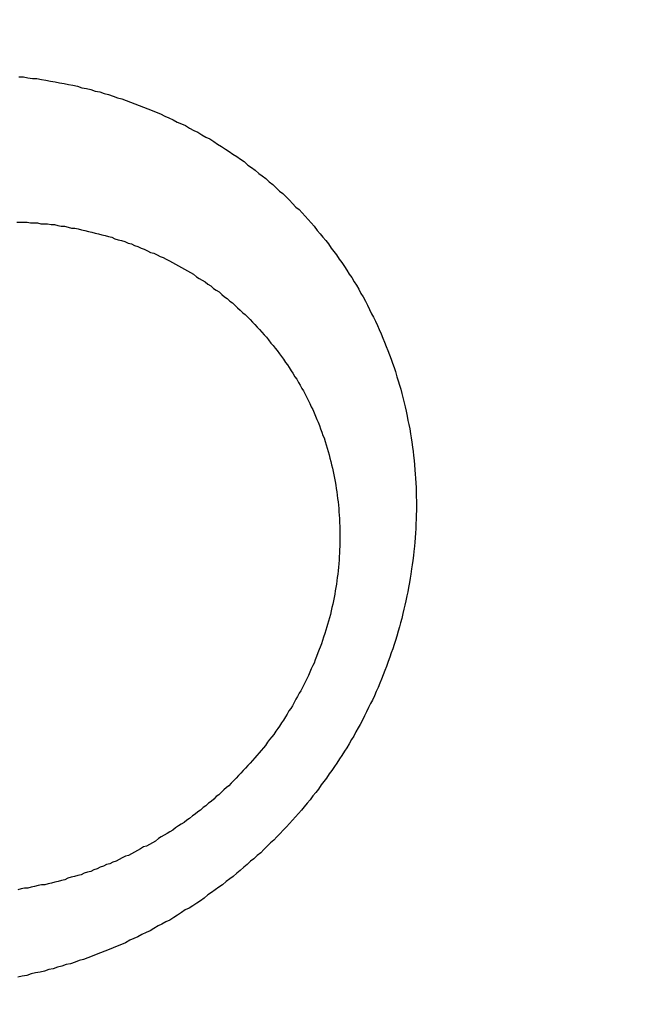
# Model space of a CAD drawing. Header units: millimetres. Extents: x -604189 to 881711, y -381903 to -7297.
# Tile 60 of 256: x -567434.37 to -567427.07, y -196072.56 to -196060.84. Entities that reach past the tile are written whole.
import ezdxf

# ---------------------------------------------------------------- set-up
doc = ezdxf.new("R2010")
doc.units = ezdxf.units.MM
doc.header["$LTSCALE"] = 100
doc.layers.add('OPIS', color=7, linetype='Continuous')
pattern_1 = [(45, (-296350.26, 111503), (-334.51454, 334.51454), []), (135, (-296350.26, 111503), (-334.51454, -334.51454), [])]

msp = doc.modelspace()

# ---------------------------------------------------------------- hatches: boundary and pattern name
at = {"layer": 'OPIS', "linetype": 'ByBlock', "lineweight": 13}
h = msp.add_hatch(dxfattribs=at)
h.set_pattern_fill('ANSI37', color=0, scale=149)
h.set_pattern_definition(pattern_1)
h.paths.add_polyline_path([(-565846.628, -200148.37), (-566196.825, -200149.347), (-566196.825, -200157.448), (-566296.825, -200157.448), (-566296.825, -200149.626), (-566746.825, -200150.882), (-566746.825, -201168.329, -0.414214), (-566403.888, -201511.266, -1), (-567089.762, -201511.266, -0.414214), (-566746.825, -201168.329), (-566746.825, -200936.871, -0.267949), (-567196.825, -200157.448), (-567296.825, -200157.448), (-567296.825, -200152.416), (-567606.815, -200153.281), (-567606.815, -201603.287), (-567556.815, -201603.147), (-567556.815, -205257.445), (-565846.45, -205257.445)])
h.paths.add_polyline_path([(-551636.825, -198396.286), (-576656.825, -198407.448), (-576656.825, -193157.448), (-579836.825, -193157.448), (-579836.825, -200437.448), (-570846.818, -200437.448), (-570846.818, -200053.169), (-551636.825, -200037.448)])
h.paths.add_polyline_path([(-566819.49, -205014.115), (-566583.775, -205014.115), (-566583.775, -204789.115), (-566819.49, -204789.115)], flags=24)
h.paths.add_polyline_path([(-566959.314, -200828.748), (-566427.171, -200828.748), (-566427.171, -200603.748), (-566959.314, -200603.748)], flags=24)
h.paths.add_polyline_path([(-566792.033, -202497.855), (-566276.912, -202497.855), (-566276.912, -202398.515), (-566792.033, -202398.515)], flags=24)
h.paths.add_polyline_path([(-566791.958, -202387.855), (-565854.55, -202387.855), (-565854.55, -202288.515), (-566791.958, -202288.515)], flags=24)
h.paths.add_polyline_path([(-567194.021, -202505.333), (-566857.345, -202505.333), (-566857.345, -202389.949), (-567194.021, -202389.949)], flags=24)
h.paths.add_polyline_path([(-567153.366, -202393.592), (-566996.4, -202393.592), (-566996.4, -202295.562), (-567153.366, -202295.562)], flags=24)
h.paths.add_polyline_path([(-566516.508, -200627.503), (-566516.508, -200287.803), (-566964.285, -200287.803), (-566964.285, -200627.503)], flags=24)
at = {"layer": 'OPIS', "linetype": 'ByBlock', "lineweight": 9}
h = msp.add_hatch(dxfattribs=at)
h.set_pattern_fill('ANSI37', color=0, scale=149)
h.set_pattern_definition(pattern_1)
edge = h.paths.add_edge_path()
edge.add_line((-551636.825, -193157.448), (-552906.825, -193157.448))
edge.add_line((-552906.825, -193157.448), (-552906.825, -193187.448))
edge.add_line((-552906.825, -193187.448), (-554281.473, -193187.448))
edge.add_line((-554281.473, -193187.448), (-554281.473, -193407.448))
edge.add_line((-554281.473, -193407.448), (-554641.473, -193407.448))
edge.add_line((-554641.473, -193407.448), (-554891.821, -193407.448))
edge.add_line((-554891.821, -193407.448), (-555251.821, -193407.448))
edge.add_line((-555251.821, -193407.448), (-555252.169, -193157.448))
edge.add_line((-555252.169, -193157.448), (-555156.825, -193407.448))
edge.add_line((-555156.825, -193407.448), (-555156.825, -196074.426))
edge.add_line((-555156.825, -196074.426), (-555036.825, -196074.426))
edge.add_line((-555036.825, -196074.426), (-555036.825, -196674.426))
edge.add_line((-555036.825, -196674.426), (-555036.825, -197274.426))
edge.add_line((-555036.825, -197274.426), (-555636.825, -197274.426))
edge.add_line((-555636.825, -197274.426), (-555636.825, -198296.526))
edge.add_line((-555636.825, -198296.526), (-555036.825, -198294.851))
edge.add_line((-555036.825, -198294.851), (-555036.825, -198287.448))
edge.add_line((-555036.825, -198287.448), (-554936.825, -198287.448))
edge.add_line((-554936.825, -198287.448), (-554936.825, -198294.572))
edge.add_line((-554936.825, -198294.572), (-554486.825, -198293.317))
edge.add_line((-554486.825, -198293.317), (-554486.825, -198292.448))
edge.add_line((-554486.825, -198292.448), (-554486.825, -197276.567))
edge.add_arc((-554486.825, -196933.63), 342.937, 180, 270, ccw=False)
edge.add_arc((-554486.825, -196933.63), 342.937, 0, 180, ccw=False)
edge.add_arc((-554486.825, -196933.63), 342.937, -90, 0, ccw=False)
edge.add_line((-554486.825, -197276.567), (-554486.825, -197508.025))
edge.add_arc((-554936.825, -198287.448), 900, 0, 60, ccw=False)
edge.add_line((-554036.825, -198287.448), (-553936.825, -198287.448))
edge.add_line((-553936.825, -198287.448), (-553936.825, -198291.782))
edge.add_line((-553936.825, -198291.782), (-551636.825, -198285.364))
edge.add_line((-551636.825, -198285.364), (-551636.825, -193157.448))
edge = h.paths.add_edge_path(flags=17)
edge.add_arc((-555292.825, -194555.644), 64, 0, 360)
edge = h.paths.add_edge_path(flags=17)
edge.add_arc((-555292.825, -194795.644), 64, 0, 360)
edge = h.paths.add_edge_path(flags=17)
edge.add_arc((-555532.825, -194555.644), 64, 0, 360)
edge = h.paths.add_edge_path(flags=17)
edge.add_arc((-555532.825, -194795.644), 64, 0, 360)
edge = h.paths.add_edge_path(flags=16)
edge.add_arc((-555445.578, -195632.918), 122.24, 0, 360)
edge = h.paths.add_edge_path(flags=17)
edge.add_arc((-555444.953, -195755.157), 131.84, -179.70702, 0.29298, ccw=False)
edge.add_line((-555576.791, -195755.831), (-555577.416, -195633.592))
edge.add_arc((-555445.578, -195632.918), 131.84, 0.29298, 180.29298, ccw=False)
edge.add_line((-555313.74, -195632.244), (-555313.115, -195754.483))
edge = h.paths.add_edge_path(flags=16)
edge.add_line((-555354.602, -195832.663), (-555410.524, -195781.149))
edge.add_arc((-555444.236, -195895.315), 119.04, 73.54834, 77.25266)
edge.add_line((-555417.97, -195779.209), (-555400.458, -195791.093))
edge.add_arc((-555397.928, -195789.134), 3.2, 66.437, 217.7638, ccw=False)
edge.add_arc((-555444.236, -195895.315), 119.04, 62.83618, 66.43696, ccw=False)
edge.add_line((-555389.89, -195789.404), (-555332.197, -195793.322))
edge.add_arc((-555444.953, -195755.157), 119.04, 319.37612, 341.30015, ccw=False)
edge = h.paths.add_edge_path(flags=0)
edge.add_arc((-555445.157, -195715.335), 16, 0, 360)
edge = h.paths.add_edge_path(flags=16)
edge.add_line((-555494.828, -195789.588), (-555556.499, -195794.41))
edge.add_arc((-555553.516, -195795.567), 3.2, 158.7889, 200.417)
edge.add_arc((-555444.953, -195755.157), 119.04, 200.41697, 219.83636)
edge.add_arc((-555533.904, -195829.364), 3.2, 219.8364, 346.9927)
edge.add_line((-555530.786, -195830.084), (-555488.51, -195790.333))
edge.add_arc((-555491.628, -195789.613), 3.2, 346.9927, 539.5529)
edge = h.paths.add_edge_path(flags=16)
edge.add_arc((-555444.953, -195755.157), 119.04, 258.76397, 281.82198, ccw=False)
edge.add_line((-555468.148, -195871.915), (-555480.159, -195865.083))
edge.add_arc((-555483.299, -195864.466), 3.2, 250.669, 348.8814, ccw=False)
edge.add_arc((-555444.953, -195755.157), 119.04, 229.64312, 250.66903, ccw=False)
edge.add_line((-555522.037, -195845.868), (-555468.703, -195779.633))
edge.add_arc((-555459.182, -195767.571), 15.366, -52.9828, 231.7166, ccw=False)
edge.add_arc((-555446.749, -195779.502), 3.2, 91.2428, 186.0743, ccw=False)
edge.add_arc((-555444.236, -195895.315), 119.04, 88.11241, 91.24277, ccw=False)
edge.add_line((-555440.315, -195776.34), (-555420.565, -195871.672))
h.paths.add_polyline_path([(-554267.155, -198153.982), (-554267.155, -197814.282), (-554714.931, -197814.282), (-554714.931, -198153.982)], flags=17)
h.paths.add_polyline_path([(-553792.63, -195548.14), (-553277.509, -195548.14), (-553277.509, -195448.8), (-553792.63, -195448.8)], flags=16)
h.paths.add_polyline_path([(-553792.555, -195438.14), (-553058.934, -195438.14), (-553058.934, -195338.8), (-553792.555, -195338.8)], flags=16)
h.paths.add_polyline_path([(-554194.618, -195555.618), (-553808.217, -195555.618), (-553808.217, -195440.235), (-554194.618, -195440.235)], flags=16)
h.paths.add_polyline_path([(-554153.974, -195443.932), (-553947.262, -195443.932), (-553947.262, -195345.836), (-554153.974, -195345.836)], flags=16)
h.paths.add_polyline_path([(-554256.508, -198153.982), (-554256.508, -197814.282), (-554704.285, -197814.282), (-554704.285, -198153.982)], flags=17)
h.paths.add_polyline_path([(-569496.825, -196631.63), (-571696.825, -196631.63), (-571696.825, -198287.448), (-569496.825, -198287.448)])
h.paths.add_polyline_path([(-567176.825, -196631.63), (-569376.825, -196631.63), (-569376.825, -198287.448), (-567176.825, -198287.448)])
h.paths.add_polyline_path([(-569376.825, -196535.63), (-567176.825, -196535.63), (-567176.825, -193157.448), (-569376.825, -193157.448)])
edge = h.paths.add_edge_path()
edge.add_arc((-571534.473, -195440.24), 50, 180, 270.0022)
edge.add_line((-571534.471, -195490.24), (-571329.472, -195490.239))
edge.add_arc((-571329.473, -195440.239), 50, 270.0009, 360)
edge.add_line((-571279.473, -195440.239), (-571279.473, -194996.239))
edge.add_arc((-571329.473, -194996.239), 50, 0, 90.0004)
edge.add_line((-571329.474, -194946.239), (-571534.474, -194946.24))
edge.add_arc((-571534.473, -194996.24), 50, 90.0009, 180)
edge.add_line((-571584.473, -194996.24), (-571584.473, -195440.24))
h.paths.add_polyline_path([(-571696.825, -196535.63), (-569496.825, -196535.63), (-569496.825, -193157.448), (-571696.825, -193157.448)])
edge = h.paths.add_edge_path()
edge.add_arc((-571945.684, -193388.705), 50, 0, 90.0004)
edge.add_line((-571945.684, -193338.705), (-572150.684, -193338.707))
edge.add_arc((-572150.684, -193388.707), 50, 90.0009, 180)
edge.add_line((-572200.684, -193388.707), (-572200.684, -193832.707))
edge.add_arc((-572150.684, -193832.707), 50, 180, 270.0022)
edge.add_line((-572150.682, -193882.707), (-571945.683, -193882.705))
edge.add_arc((-571945.684, -193832.705), 50, 270.0009, 360)
edge.add_line((-571895.684, -193832.705), (-571895.684, -193388.705))
h.paths.add_polyline_path([(-571816.825, -198287.448), (-571816.825, -193157.448), (-573216.825, -193157.448), (-573216.825, -198287.448)])

# ---------------------------------------------------------------- linework, layer by layer
at = {"color": 0}
for points in [[(-567434.38, -196061.518, 0), (-567434.326, -196061.518, 0), (-567434.273, -196061.528, 0), (-567434.219, -196061.538, 0), (-567434.165, -196061.538, 0), (-567434.111, -196061.548, 0), (-567434.057, -196061.558, 0), (-567434.003, -196061.568, 0), (-567433.949, -196061.578, 0), (-567433.896, -196061.588, 0), (-567433.842, -196061.598, 0), (-567433.788, -196061.608, 0), (-567433.735, -196061.618, 0), (-567433.682, -196061.628, 0), (-567433.628, -196061.648, 0), (-567433.575, -196061.658, 0), (-567433.522, -196061.668, 0), (-567433.469, -196061.688, 0), (-567433.416, -196061.698, 0), (-567433.363, -196061.718, 0), (-567433.311, -196061.728, 0), (-567433.258, -196061.748, 0), (-567433.206, -196061.768, 0), (-567433.154, -196061.778, 0), (-567433.102, -196061.798, 0), (-567433.05, -196061.818, 0), (-567432.998, -196061.838, 0), (-567432.947, -196061.858, 0), (-567432.895, -196061.878, 0), (-567432.844, -196061.898, 0), (-567432.793, -196061.918, 0), (-567432.743, -196061.938, 0), (-567432.692, -196061.958, 0), (-567432.642, -196061.988, 0), (-567432.592, -196062.008, 0), (-567432.542, -196062.028, 0), (-567432.493, -196062.058, 0), (-567432.443, -196062.078, 0), (-567432.394, -196062.098, 0), (-567432.346, -196062.128, 0), (-567432.297, -196062.158, 0), (-567432.249, -196062.178, 0), (-567432.201, -196062.208, 0), (-567432.153, -196062.238, 0), (-567432.106, -196062.258, 0), (-567432.059, -196062.288, 0), (-567432.012, -196062.318, 0), (-567431.966, -196062.348, 0), (-567431.92, -196062.378, 0), (-567431.874, -196062.408, 0), (-567431.829, -196062.438, 0), (-567431.784, -196062.468, 0), (-567431.74, -196062.498, 0), (-567431.695, -196062.528, 0), (-567431.651, -196062.568, 0), (-567431.608, -196062.598, 0), (-567431.565, -196062.628, 0), (-567431.522, -196062.668, 0), (-567431.48, -196062.698, 0), (-567431.438, -196062.728, 0), (-567431.397, -196062.768, 0), (-567431.356, -196062.798, 0), (-567431.315, -196062.838, 0), (-567431.275, -196062.878, 0), (-567431.235, -196062.908, 0), (-567431.196, -196062.948, 0), (-567431.157, -196062.988, 0), (-567431.118, -196063.028, 0), (-567431.08, -196063.068, 0), (-567431.042, -196063.098, 0), (-567431.005, -196063.138, 0), (-567430.969, -196063.178, 0), (-567430.932, -196063.218, 0), (-567430.896, -196063.258, 0), (-567430.861, -196063.298, 0), (-567430.826, -196063.348, 0), (-567430.792, -196063.388, 0), (-567430.758, -196063.428, 0), (-567430.724, -196063.468, 0), (-567430.691, -196063.508, 0), (-567430.658, -196063.558, 0), (-567430.626, -196063.598, 0), (-567430.594, -196063.638, 0), (-567430.563, -196063.688, 0), (-567430.533, -196063.728, 0), (-567430.502, -196063.778, 0), (-567430.473, -196063.818, 0), (-567430.443, -196063.868, 0), (-567430.415, -196063.908, 0), (-567430.386, -196063.958, 0), (-567430.358, -196063.998, 0), (-567430.331, -196064.048, 0), (-567430.304, -196064.098, 0), (-567430.278, -196064.138, 0), (-567430.252, -196064.188, 0), (-567430.227, -196064.238, 0), (-567430.202, -196064.288, 0), (-567430.178, -196064.338, 0), (-567430.154, -196064.378, 0), (-567430.131, -196064.428, 0), (-567430.108, -196064.478, 0), (-567430.086, -196064.528, 0), (-567430.064, -196064.578, 0), (-567430.043, -196064.628, 0), (-567430.023, -196064.678, 0), (-567430.003, -196064.728, 0), (-567429.983, -196064.778, 0), (-567429.964, -196064.828, 0), (-567429.946, -196064.878, 0), (-567429.928, -196064.928, 0), (-567429.91, -196064.978, 0), (-567429.893, -196065.028, 0), (-567429.877, -196065.088, 0), (-567429.861, -196065.138, 0), (-567429.846, -196065.188, 0), (-567429.831, -196065.238, 0), (-567429.817, -196065.288, 0), (-567429.804, -196065.338, 0), (-567429.79, -196065.398, 0), (-567429.778, -196065.448, 0), (-567429.766, -196065.498, 0), (-567429.754, -196065.558, 0), (-567429.744, -196065.608, 0), (-567429.733, -196065.658, 0), (-567429.724, -196065.708, 0), (-567429.714, -196065.768, 0), (-567429.706, -196065.818, 0), (-567429.698, -196065.868, 0), (-567429.69, -196065.928, 0), (-567429.683, -196065.978, 0), (-567429.677, -196066.028, 0), (-567429.671, -196066.088, 0), (-567429.666, -196066.138, 0), (-567429.661, -196066.198, 0), (-567429.657, -196066.248, 0), (-567429.653, -196066.298, 0), (-567429.65, -196066.358, 0), (-567429.648, -196066.408, 0), (-567429.646, -196066.468, 0), (-567429.645, -196066.518, 0), (-567429.644, -196066.568, 0), (-567429.644, -196066.628, 0), (-567429.644, -196066.678, 0), (-567429.645, -196066.738, 0), (-567429.647, -196066.788, 0), (-567429.649, -196066.838, 0), (-567429.652, -196066.898, 0), (-567429.655, -196066.948, 0), (-567429.659, -196067.008, 0), (-567429.663, -196067.058, 0), (-567429.668, -196067.108, 0), (-567429.673, -196067.168, 0), (-567429.679, -196067.218, 0), (-567429.686, -196067.278, 0), (-567429.693, -196067.328, 0), (-567429.701, -196067.378, 0), (-567429.709, -196067.438, 0), (-567429.717, -196067.488, 0), (-567429.727, -196067.538, 0), (-567429.736, -196067.598, 0), (-567429.747, -196067.648, 0), (-567429.757, -196067.698, 0), (-567429.769, -196067.758, 0), (-567429.78, -196067.808, 0), (-567429.793, -196067.858, 0), (-567429.806, -196067.908, 0), (-567429.819, -196067.968, 0), (-567429.833, -196068.018, 0), (-567429.847, -196068.068, 0), (-567429.862, -196068.118, 0), (-567429.877, -196068.178, 0), (-567429.893, -196068.228, 0), (-567429.91, -196068.278, 0), (-567429.926, -196068.328, 0), (-567429.944, -196068.378, 0), (-567429.962, -196068.428, 0), (-567429.98, -196068.478, 0), (-567429.999, -196068.538, 0), (-567430.018, -196068.588, 0), (-567430.038, -196068.638, 0), (-567430.058, -196068.688, 0), (-567430.079, -196068.738, 0), (-567430.1, -196068.788, 0), (-567430.122, -196068.838, 0), (-567430.144, -196068.888, 0), (-567430.167, -196068.938, 0), (-567430.19, -196068.978, 0), (-567430.213, -196069.028, 0), (-567430.237, -196069.078, 0), (-567430.262, -196069.128, 0), (-567430.287, -196069.178, 0), (-567430.312, -196069.228, 0), (-567430.338, -196069.268, 0), (-567430.364, -196069.318, 0), (-567430.391, -196069.368, 0), (-567430.418, -196069.408, 0), (-567430.446, -196069.458, 0), (-567430.474, -196069.508, 0), (-567430.502, -196069.548, 0), (-567430.531, -196069.598, 0), (-567430.561, -196069.638, 0), (-567430.59, -196069.688, 0), (-567430.62, -196069.728, 0), (-567430.651, -196069.778, 0), (-567430.682, -196069.818, 0), (-567430.713, -196069.868, 0), (-567430.745, -196069.908, 0), (-567430.777, -196069.948, 0), (-567430.81, -196069.998, 0), (-567430.843, -196070.038, 0), (-567430.876, -196070.078, 0), (-567430.91, -196070.128, 0), (-567430.944, -196070.168, 0), (-567430.979, -196070.208, 0), (-567431.014, -196070.248, 0), (-567431.049, -196070.288, 0), (-567431.084, -196070.328, 0), (-567431.12, -196070.368, 0), (-567431.157, -196070.408, 0), (-567431.193, -196070.448, 0), (-567431.23, -196070.488, 0), (-567431.268, -196070.528, 0), (-567431.306, -196070.568, 0), (-567431.344, -196070.608, 0), (-567431.382, -196070.638, 0), (-567431.421, -196070.678, 0), (-567431.46, -196070.718, 0), (-567431.499, -196070.758, 0), (-567431.539, -196070.788, 0), (-567431.579, -196070.828, 0), (-567431.619, -196070.858, 0), (-567431.66, -196070.898, 0), (-567431.701, -196070.928, 0), (-567431.742, -196070.968, 0), (-567431.784, -196070.998, 0), (-567431.826, -196071.038, 0), (-567431.868, -196071.068, 0), (-567431.911, -196071.098, 0), (-567431.953, -196071.138, 0), (-567431.997, -196071.168, 0), (-567432.04, -196071.198, 0), (-567432.084, -196071.228, 0), (-567432.127, -196071.258, 0), (-567432.172, -196071.298, 0), (-567432.216, -196071.328, 0), (-567432.261, -196071.358, 0), (-567432.306, -196071.388, 0), (-567432.351, -196071.418, 0), (-567432.397, -196071.438, 0), (-567432.442, -196071.468, 0), (-567432.488, -196071.498, 0), (-567432.535, -196071.528, 0), (-567432.581, -196071.558, 0), (-567432.628, -196071.578, 0), (-567432.675, -196071.608, 0), (-567432.722, -196071.628, 0), (-567432.77, -196071.658, 0), (-567432.817, -196071.688, 0), (-567432.865, -196071.708, 0), (-567432.913, -196071.728, 0), (-567432.962, -196071.758, 0), (-567433.01, -196071.778, 0), (-567433.059, -196071.798, 0), (-567433.108, -196071.828, 0), (-567433.157, -196071.848, 0), (-567433.207, -196071.868, 0), (-567433.256, -196071.888, 0), (-567433.306, -196071.908, 0), (-567433.356, -196071.928, 0), (-567433.406, -196071.948, 0), (-567433.457, -196071.968, 0), (-567433.507, -196071.988, 0), (-567433.558, -196072.008, 0), (-567433.609, -196072.028, 0), (-567433.66, -196072.038, 0), (-567433.711, -196072.058, 0), (-567433.763, -196072.078, 0), (-567433.815, -196072.088, 0), (-567433.866, -196072.108, 0), (-567433.918, -196072.118, 0), (-567433.97, -196072.138, 0), (-567434.023, -196072.148, 0), (-567434.075, -196072.168, 0), (-567434.128, -196072.178, 0), (-567434.18, -196072.188, 0), (-567434.233, -196072.198, 0), (-567434.286, -196072.218, 0), (-567434.339, -196072.228, 0), (-567434.392, -196072.238, 0)], [(-567434.403, -196063.248, 0), (-567434.362, -196063.248, 0), (-567434.322, -196063.248, 0), (-567434.281, -196063.248, 0), (-567434.241, -196063.258, 0), (-567434.2, -196063.258, 0), (-567434.159, -196063.258, 0), (-567434.119, -196063.268, 0), (-567434.078, -196063.268, 0), (-567434.037, -196063.268, 0), (-567433.997, -196063.278, 0), (-567433.956, -196063.278, 0), (-567433.916, -196063.288, 0), (-567433.875, -196063.298, 0), (-567433.835, -196063.298, 0), (-567433.794, -196063.308, 0), (-567433.754, -196063.318, 0), (-567433.713, -196063.318, 0), (-567433.673, -196063.328, 0), (-567433.633, -196063.338, 0), (-567433.593, -196063.348, 0), (-567433.552, -196063.358, 0), (-567433.512, -196063.368, 0), (-567433.472, -196063.378, 0), (-567433.433, -196063.388, 0), (-567433.393, -196063.398, 0), (-567433.353, -196063.408, 0), (-567433.313, -196063.418, 0), (-567433.274, -196063.428, 0), (-567433.235, -196063.448, 0), (-567433.195, -196063.458, 0), (-567433.156, -196063.468, 0), (-567433.117, -196063.478, 0), (-567433.078, -196063.498, 0), (-567433.039, -196063.508, 0), (-567433.001, -196063.528, 0), (-567432.962, -196063.538, 0), (-567432.924, -196063.558, 0), (-567432.886, -196063.568, 0), (-567432.848, -196063.588, 0), (-567432.81, -196063.608, 0), (-567432.772, -196063.618, 0), (-567432.734, -196063.638, 0), (-567432.697, -196063.658, 0), (-567432.66, -196063.668, 0), (-567432.623, -196063.688, 0), (-567432.586, -196063.708, 0), (-567432.55, -196063.728, 0), (-567432.513, -196063.748, 0), (-567432.477, -196063.768, 0), (-567432.441, -196063.788, 0), (-567432.405, -196063.808, 0), (-567432.37, -196063.828, 0), (-567432.334, -196063.848, 0), (-567432.299, -196063.868, 0), (-567432.265, -196063.898, 0), (-567432.23, -196063.918, 0), (-567432.196, -196063.938, 0), (-567432.162, -196063.958, 0), (-567432.128, -196063.988, 0), (-567432.094, -196064.008, 0), (-567432.061, -196064.038, 0), (-567432.028, -196064.058, 0), (-567431.995, -196064.078, 0), (-567431.963, -196064.108, 0), (-567431.93, -196064.138, 0), (-567431.899, -196064.158, 0), (-567431.867, -196064.188, 0), (-567431.836, -196064.208, 0), (-567431.805, -196064.238, 0), (-567431.774, -196064.268, 0), (-567431.743, -196064.298, 0), (-567431.713, -196064.328, 0), (-567431.684, -196064.348, 0), (-567431.654, -196064.378, 0), (-567431.625, -196064.408, 0), (-567431.596, -196064.438, 0), (-567431.568, -196064.468, 0), (-567431.539, -196064.498, 0), (-567431.512, -196064.528, 0), (-567431.484, -196064.558, 0), (-567431.457, -196064.588, 0), (-567431.43, -196064.618, 0), (-567431.404, -196064.648, 0), (-567431.377, -196064.688, 0), (-567431.352, -196064.718, 0), (-567431.326, -196064.748, 0), (-567431.301, -196064.778, 0), (-567431.276, -196064.818, 0), (-567431.252, -196064.848, 0), (-567431.228, -196064.878, 0), (-567431.204, -196064.918, 0), (-567431.181, -196064.948, 0), (-567431.158, -196064.978, 0), (-567431.136, -196065.018, 0), (-567431.114, -196065.048, 0), (-567431.092, -196065.088, 0), (-567431.07, -196065.118, 0), (-567431.05, -196065.158, 0), (-567431.029, -196065.188, 0), (-567431.009, -196065.228, 0), (-567430.989, -196065.258, 0), (-567430.97, -196065.298, 0), (-567430.951, -196065.338, 0), (-567430.932, -196065.368, 0), (-567430.914, -196065.408, 0), (-567430.897, -196065.448, 0), (-567430.879, -196065.478, 0), (-567430.863, -196065.518, 0), (-567430.846, -196065.558, 0), (-567430.83, -196065.598, 0), (-567430.815, -196065.628, 0), (-567430.8, -196065.668, 0), (-567430.785, -196065.708, 0), (-567430.771, -196065.748, 0), (-567430.757, -196065.788, 0), (-567430.744, -196065.818, 0), (-567430.731, -196065.858, 0), (-567430.719, -196065.898, 0), (-567430.707, -196065.938, 0), (-567430.695, -196065.978, 0), (-567430.684, -196066.018, 0), (-567430.674, -196066.058, 0), (-567430.664, -196066.098, 0), (-567430.654, -196066.138, 0), (-567430.645, -196066.178, 0), (-567430.636, -196066.218, 0), (-567430.628, -196066.258, 0), (-567430.62, -196066.298, 0), (-567430.612, -196066.338, 0), (-567430.605, -196066.378, 0), (-567430.599, -196066.418, 0), (-567430.593, -196066.458, 0), (-567430.587, -196066.498, 0), (-567430.582, -196066.538, 0), (-567430.577, -196066.578, 0), (-567430.573, -196066.618, 0), (-567430.569, -196066.658, 0), (-567430.566, -196066.698, 0), (-567430.563, -196066.738, 0), (-567430.561, -196066.778, 0), (-567430.558, -196066.828, 0), (-567430.557, -196066.868, 0), (-567430.556, -196066.908, 0), (-567430.555, -196066.948, 0), (-567430.555, -196066.988, 0), (-567430.555, -196067.028, 0), (-567430.555, -196067.068, 0), (-567430.557, -196067.108, 0), (-567430.558, -196067.148, 0), (-567430.56, -196067.188, 0), (-567430.562, -196067.228, 0), (-567430.565, -196067.268, 0), (-567430.568, -196067.318, 0), (-567430.572, -196067.358, 0), (-567430.576, -196067.398, 0), (-567430.581, -196067.438, 0), (-567430.586, -196067.478, 0), (-567430.591, -196067.518, 0), (-567430.597, -196067.558, 0), (-567430.603, -196067.598, 0), (-567430.61, -196067.638, 0), (-567430.617, -196067.678, 0), (-567430.625, -196067.718, 0), (-567430.633, -196067.758, 0), (-567430.641, -196067.798, 0), (-567430.65, -196067.838, 0), (-567430.66, -196067.878, 0), (-567430.669, -196067.918, 0), (-567430.679, -196067.958, 0), (-567430.69, -196067.998, 0), (-567430.701, -196068.038, 0), (-567430.712, -196068.068, 0), (-567430.724, -196068.108, 0), (-567430.736, -196068.148, 0), (-567430.749, -196068.188, 0), (-567430.762, -196068.228, 0), (-567430.775, -196068.268, 0), (-567430.789, -196068.308, 0), (-567430.803, -196068.338, 0), (-567430.818, -196068.378, 0), (-567430.832, -196068.418, 0), (-567430.848, -196068.458, 0), (-567430.863, -196068.498, 0), (-567430.879, -196068.528, 0), (-567430.896, -196068.568, 0), (-567430.912, -196068.608, 0), (-567430.929, -196068.648, 0), (-567430.947, -196068.678, 0), (-567430.965, -196068.718, 0), (-567430.983, -196068.758, 0), (-567431.001, -196068.788, 0), (-567431.02, -196068.828, 0), (-567431.04, -196068.858, 0), (-567431.059, -196068.898, 0), (-567431.079, -196068.928, 0), (-567431.099, -196068.968, 0), (-567431.12, -196069.008, 0), (-567431.141, -196069.038, 0), (-567431.162, -196069.068, 0), (-567431.183, -196069.108, 0), (-567431.205, -196069.138, 0), (-567431.228, -196069.178, 0), (-567431.25, -196069.208, 0), (-567431.273, -196069.248, 0), (-567431.296, -196069.278, 0), (-567431.32, -196069.308, 0), (-567431.343, -196069.348, 0), (-567431.367, -196069.378, 0), (-567431.392, -196069.408, 0), (-567431.416, -196069.438, 0), (-567431.441, -196069.478, 0), (-567431.467, -196069.508, 0), (-567431.492, -196069.538, 0), (-567431.518, -196069.568, 0), (-567431.544, -196069.598, 0), (-567431.57, -196069.628, 0), (-567431.597, -196069.658, 0), (-567431.624, -196069.688, 0), (-567431.651, -196069.718, 0), (-567431.679, -196069.748, 0), (-567431.706, -196069.778, 0), (-567431.734, -196069.808, 0), (-567431.763, -196069.838, 0), (-567431.791, -196069.868, 0), (-567431.82, -196069.898, 0), (-567431.849, -196069.928, 0), (-567431.878, -196069.958, 0), (-567431.908, -196069.978, 0), (-567431.938, -196070.008, 0), (-567431.968, -196070.038, 0), (-567431.998, -196070.068, 0), (-567432.028, -196070.088, 0), (-567432.059, -196070.118, 0), (-567432.09, -196070.148, 0), (-567432.121, -196070.168, 0), (-567432.153, -196070.198, 0), (-567432.184, -196070.218, 0), (-567432.216, -196070.248, 0), (-567432.248, -196070.268, 0), (-567432.28, -196070.298, 0), (-567432.313, -196070.318, 0), (-567432.345, -196070.348, 0), (-567432.378, -196070.368, 0), (-567432.411, -196070.398, 0), (-567432.445, -196070.418, 0), (-567432.478, -196070.438, 0), (-567432.512, -196070.458, 0), (-567432.546, -196070.488, 0), (-567432.58, -196070.508, 0), (-567432.614, -196070.528, 0), (-567432.648, -196070.548, 0), (-567432.683, -196070.568, 0), (-567432.718, -196070.588, 0), (-567432.753, -196070.618, 0), (-567432.788, -196070.638, 0), (-567432.823, -196070.658, 0), (-567432.858, -196070.678, 0), (-567432.894, -196070.688, 0), (-567432.93, -196070.708, 0), (-567432.966, -196070.728, 0), (-567433.002, -196070.748, 0), (-567433.038, -196070.768, 0), (-567433.075, -196070.788, 0), (-567433.111, -196070.798, 0), (-567433.148, -196070.818, 0), (-567433.185, -196070.838, 0), (-567433.222, -196070.858, 0), (-567433.259, -196070.868, 0), (-567433.297, -196070.888, 0), (-567433.334, -196070.898, 0), (-567433.372, -196070.918, 0), (-567433.41, -196070.928, 0), (-567433.448, -196070.948, 0), (-567433.486, -196070.958, 0), (-567433.524, -196070.978, 0), (-567433.562, -196070.988, 0), (-567433.601, -196070.998, 0), (-567433.639, -196071.018, 0), (-567433.678, -196071.028, 0), (-567433.717, -196071.038, 0), (-567433.756, -196071.048, 0), (-567433.795, -196071.058, 0), (-567433.834, -196071.078, 0), (-567433.873, -196071.088, 0), (-567433.913, -196071.098, 0), (-567433.952, -196071.108, 0), (-567433.992, -196071.118, 0), (-567434.032, -196071.128, 0), (-567434.071, -196071.138, 0), (-567434.111, -196071.138, 0), (-567434.151, -196071.148, 0), (-567434.192, -196071.158, 0), (-567434.232, -196071.168, 0), (-567434.272, -196071.178, 0), (-567434.312, -196071.178, 0), (-567434.353, -196071.188, 0), (-567434.393, -196071.198, 0)]]:
    msp.add_polyline3d(points, dxfattribs=at)

doc.saveas('drawing.dxf')
